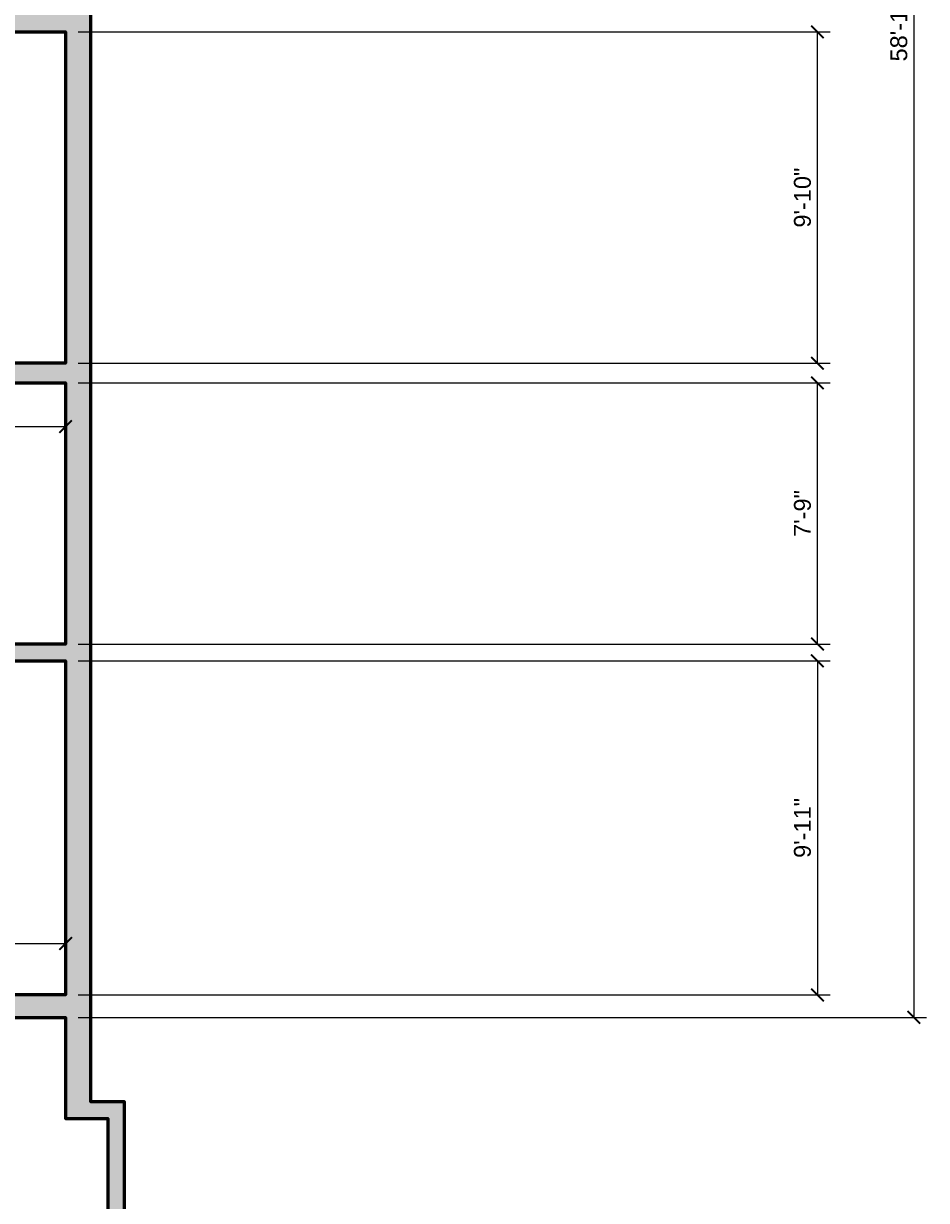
# Model space of a CAD drawing. Header units: inches. Extents: x -2078 to 109126, y -964 to 6385.
# Tile 144 of 256: x 23396 to 23717, y 3802 to 4221. Entities that reach past the tile are written whole.
import ezdxf

# ---------------------------------------------------------------- set-up
doc = ezdxf.new("R2010")
doc.units = ezdxf.units.IN
doc.header["$MEASUREMENT"] = 0
doc.layers.add('A-ANNO-DIMS', color=1, linetype='Continuous', lineweight=9)
doc.layers.add('A-WALL', color=3, linetype='Continuous', lineweight=40)
doc.layers.add('A-HATCH', color=9, linetype='Continuous')
doc.styles.add('JC', font='arial.ttf', dxfattribs={"height": 0.125})
doc.dimstyles.new('JC-DIMS', dxfattribs={"dimtxt": 0.125, "dimasz": 0.09375, "dimexe": 0.09375, "dimexo": 0.09375, "dimgap": 0.046875, "dimtad": 1, "dimdec": 1, "dimzin": 0, "dimdsep": 46, "dimlunit": 4, "dimtxsty": 'JC', "dimblk": 'ARCHTICK', "dimcen": 0.09, "dimclrd": 1, "dimclre": 1, "dimclrt": 256, "dimadec": 0, "dimazin": 0, "dimtfac": 1, "dimtdec": 1, "dimtofl": 0, "dimtmove": 1, "dimatfit": 3, "dimfxl": 1, "dimtolj": 1, "dimtzin": 0, "dimarcsym": 0})

# ---------------------------------------------------------------- blocks, each defined once
blk = doc.blocks.new('_ArchTick')
at = {"color": 0, "linetype": 'ByBlock', "const_width": 0.15}
blk.add_lwpolyline([(-0.5, -0.5), (0.5, 0.5)], dxfattribs=at)
blk = doc.blocks.new('*D999')
at = {"layer": 'A-ANNO-DIMS', "color": 1, "lineweight": -2, "transparency": 16777216}
for p, q in [((23415.38, 3993.74), (23683.09, 3993.74)), ((23678.59, 3993.74), (23678.59, 3874.74)), ((23415.38, 3874.74), (23683.09, 3874.74))]:
    blk.add_line(p, q, dxfattribs=at)
at = {"layer": 'Defpoints', "color": 0, "transparency": 16777216}
for p in [(23410.88, 3993.74), (23410.88, 3874.74), (23678.59, 3874.74)]:
    blk.add_point(p, dxfattribs=at)
at = {"layer": 'A-ANNO-DIMS', "color": 1, "lineweight": -2, "transparency": 16777216, "xscale": 4.5, "yscale": 4.5, "zscale": 4.5}
for p, rotation in [((23678.59, 3993.74), 90), ((23678.59, 3874.74), 270)]:
    blk.add_blockref('_ArchTick', p, dxfattribs=dict(at, rotation=rotation))
at = {"layer": 'A-ANNO-DIMS', "transparency": 16777216, "insert": (23673.28, 3934.24), "char_height": 6, "width": 0.4874, "attachment_point": 5, "rotation": 90, "style": 'JC'}
blk.add_mtext('\\A1;9\'-11"', dxfattribs=at)
blk = doc.blocks.new('*D1001')
at = {"layer": 'A-ANNO-DIMS', "color": 1, "lineweight": -2, "transparency": 16777216}
for p, q in [((23228.88, 3894.28), (23228.88, 3888.62)), ((23410.88, 3894.28), (23410.88, 3888.62)), ((23228.88, 3893.12), (23410.88, 3893.12))]:
    blk.add_line(p, q, dxfattribs=at)
at = {"layer": 'Defpoints', "color": 0, "transparency": 16777216}
for p in [(23228.88, 3898.78), (23410.88, 3898.78), (23410.88, 3893.12)]:
    blk.add_point(p, dxfattribs=at)
at = {"layer": 'A-ANNO-DIMS', "color": 1, "lineweight": -2, "transparency": 16777216, "xscale": 4.5, "yscale": 4.5, "zscale": 4.5, "rotation": 180}
blk.add_blockref('_ArchTick', (23228.88, 3893.12), dxfattribs=at)
at = {"layer": 'A-ANNO-DIMS', "color": 1, "lineweight": -2, "transparency": 16777216, "xscale": 4.5, "yscale": 4.5, "zscale": 4.5}
blk.add_blockref('_ArchTick', (23410.88, 3893.12), dxfattribs=at)
at = {"layer": 'A-ANNO-DIMS', "transparency": 16777216, "insert": (23319.88, 3898.43), "char_height": 6, "width": 0.4874, "attachment_point": 5, "style": 'JC'}
blk.add_mtext('\\A1;15\'-2"', dxfattribs=at)
blk = doc.blocks.new('*D1003')
at = {"layer": 'A-ANNO-DIMS', "color": 1, "lineweight": -2, "transparency": 16777216}
for p, q in [((23285.88, 4021.24), (23285.88, 4081.68)), ((23285.88, 4077.18), (23410.88, 4077.18)), ((23410.88, 4078.34), (23410.88, 4072.68))]:
    blk.add_line(p, q, dxfattribs=at)
at = {"layer": 'Defpoints', "color": 0, "transparency": 16777216}
for p in [(23410.88, 4082.84), (23410.88, 4077.18), (23285.88, 4016.74)]:
    blk.add_point(p, dxfattribs=at)
at = {"layer": 'A-ANNO-DIMS', "color": 1, "lineweight": -2, "transparency": 16777216, "xscale": 4.5, "yscale": 4.5, "zscale": 4.5, "rotation": 180}
blk.add_blockref('_ArchTick', (23285.88, 4077.18), dxfattribs=at)
at = {"layer": 'A-ANNO-DIMS', "color": 1, "lineweight": -2, "transparency": 16777216, "xscale": 4.5, "yscale": 4.5, "zscale": 4.5}
blk.add_blockref('_ArchTick', (23410.88, 4077.18), dxfattribs=at)
at = {"layer": 'A-ANNO-DIMS', "transparency": 16777216, "insert": (23348.38, 4082.49), "char_height": 6, "width": 0.4874, "attachment_point": 5, "style": 'JC'}
blk.add_mtext('\\A1;10\'-5"', dxfattribs=at)
blk = doc.blocks.new('*D1005')
at = {"layer": 'A-ANNO-DIMS', "color": 1, "lineweight": -2, "transparency": 16777216}
for p, q in [((23415.38, 4092.74), (23683.09, 4092.74)), ((23678.59, 3999.74), (23678.59, 4092.74)), ((23415.38, 3999.74), (23683.09, 3999.74))]:
    blk.add_line(p, q, dxfattribs=at)
at = {"layer": 'Defpoints', "color": 0, "transparency": 16777216}
for p in [(23410.88, 4092.74), (23678.59, 4092.74), (23410.88, 3999.74)]:
    blk.add_point(p, dxfattribs=at)
at = {"layer": 'A-ANNO-DIMS', "color": 1, "lineweight": -2, "transparency": 16777216, "xscale": 4.5, "yscale": 4.5, "zscale": 4.5}
for p, rotation in [((23678.59, 4092.74), 90), ((23678.59, 3999.74), 270)]:
    blk.add_blockref('_ArchTick', p, dxfattribs=dict(at, rotation=rotation))
at = {"layer": 'A-ANNO-DIMS', "transparency": 16777216, "insert": (23673.28, 4046.24), "char_height": 6, "width": 0.4008, "attachment_point": 5, "rotation": 90, "style": 'JC'}
blk.add_mtext('\\A1;7\'-9"', dxfattribs=at)
blk = doc.blocks.new('*D1039')
at = {"layer": 'A-ANNO-DIMS', "color": 1, "lineweight": -2, "transparency": 16777216}
for p, q in [((23415.38, 4217.74), (23683.09, 4217.74)), ((23678.59, 4099.74), (23678.59, 4217.74)), ((23415.38, 4099.74), (23683.09, 4099.74))]:
    blk.add_line(p, q, dxfattribs=at)
at = {"layer": 'Defpoints', "color": 0, "transparency": 16777216}
for p in [(23410.88, 4217.74), (23678.59, 4217.74), (23410.88, 4099.74)]:
    blk.add_point(p, dxfattribs=at)
at = {"layer": 'A-ANNO-DIMS', "color": 1, "lineweight": -2, "transparency": 16777216, "xscale": 4.5, "yscale": 4.5, "zscale": 4.5}
for p, rotation in [((23678.59, 4217.74), 90), ((23678.59, 4099.74), 270)]:
    blk.add_blockref('_ArchTick', p, dxfattribs=dict(at, rotation=rotation))
at = {"layer": 'A-ANNO-DIMS', "transparency": 16777216, "insert": (23673.28, 4158.74), "char_height": 6, "width": 0.4874, "attachment_point": 5, "rotation": 90, "style": 'JC'}
blk.add_mtext('\\A1;9\'-10"', dxfattribs=at)
blk = doc.blocks.new('*D1041')
at = {"layer": 'A-ANNO-DIMS', "color": 1, "lineweight": -2, "transparency": 16777216}
for p, q in [((23414.38, 4573.74), (23717.43, 4573.74)), ((23712.93, 4573.74), (23712.93, 3866.74)), ((23415.38, 3866.74), (23717.43, 3866.74))]:
    blk.add_line(p, q, dxfattribs=at)
at = {"layer": 'Defpoints', "color": 0, "transparency": 16777216}
for p in [(23409.88, 4573.74), (23410.88, 3866.74), (23712.93, 3866.74)]:
    blk.add_point(p, dxfattribs=at)
at = {"layer": 'A-ANNO-DIMS', "color": 1, "lineweight": -2, "transparency": 16777216, "xscale": 4.5, "yscale": 4.5, "zscale": 4.5}
for p, rotation in [((23712.93, 4573.74), 90), ((23712.93, 3866.74), 270)]:
    blk.add_blockref('_ArchTick', p, dxfattribs=dict(at, rotation=rotation))
at = {"layer": 'A-ANNO-DIMS', "transparency": 16777216, "insert": (23707.61, 4220.24), "char_height": 6, "width": 0.5739, "attachment_point": 5, "rotation": 90, "style": 'JC'}
blk.add_mtext('\\A1;58\'-11"', dxfattribs=at)

msp = doc.modelspace()

# ---------------------------------------------------------------- hatches: boundary and pattern name
at = {"layer": 'A-HATCH'}
h = msp.add_hatch(color=256, dxfattribs=at)
h.dxf.hatch_style = 1
h.paths.add_polyline_path([(22085.881, 4616.348), (22072.881, 4616.348), (22072.881, 4545.348), (22085.881, 4545.348)])
h.paths.add_polyline_path([(22325.881, 4616.348), (22312.881, 4616.348), (22312.881, 4525.348), (22315.038, 4525.348), (22315.038, 4406.741), (22273.96, 4406.741), (22273.96, 4401.741), (22322.038, 4401.741), (22322.038, 4406.741), (22320.038, 4406.741), (22320.038, 4525.348), (22325.881, 4525.348)])
h.paths.add_polyline_path([(22565.881, 4616.348), (22552.881, 4616.348), (22552.881, 4525.693), (22560.881, 4525.693), (22560.881, 4406.741), (22547.46, 4406.741), (22547.46, 4401.741), (22570.881, 4401.741), (22570.881, 4406.741), (22565.881, 4406.741)])
h.paths.add_polyline_path([(22441.881, 4567.741), (22436.881, 4567.741), (22436.881, 4406.741), (22416.46, 4406.741), (22416.46, 4401.741), (22448.038, 4401.741), (22448.038, 4406.741), (22441.881, 4406.741)])
h.paths.add_polyline_path([(22686.881, 4567.741), (22681.881, 4567.741), (22681.881, 4406.741), (22667.881, 4406.741), (22667.881, 4401.741), (22686.881, 4401.741)])
h.paths.add_polyline_path([(22619.881, 4406.741), (22606.881, 4406.741), (22606.881, 4401.741), (22619.881, 4401.741)])
h.paths.add_polyline_path([(22804.881, 4616.193), (22792.881, 4616.193), (22792.881, 4526.741), (22804.881, 4526.741)])
h.paths.add_polyline_path([(23044.881, 4616.193), (23032.881, 4616.193), (23032.881, 4525.693), (23044.881, 4525.693)])
h.paths.add_polyline_path([(23285.875, 4616.193), (23272.875, 4616.193), (23272.875, 4524.741), (23278.875, 4524.741), (23278.875, 4525.693), (23284.875, 4525.693), (23284.875, 4532.241), (23285.875, 4532.241), (23285.875, 4563.741), (23409.875, 4563.741), (23409.875, 4533.741), (23375.591, 4533.741), (23375.591, 4524.717), (23381.591, 4524.717), (23381.591, 4525.741), (23421.875, 4525.741), (23421.875, 4616.193), (23409.875, 4616.193), (23409.875, 4573.741), (23285.875, 4573.741)])
h.paths.add_polyline_path([(23419.875, 4441.741), (23422.162, 4441.741), (23422.162, 4451.741), (23381.591, 4451.741), (23381.591, 4452.717), (23375.591, 4452.717), (23375.591, 4451.741), (23375.162, 4451.741), (23375.162, 4449.741), (23278.875, 4449.741), (23278.875, 4452.741), (23272.875, 4452.741), (23272.875, 4449.741), (23270.76, 4449.741), (23270.76, 4429.741), (23274.76, 4429.741), (23274.76, 4424.82), (23279.76, 4424.82), (23279.76, 4441.741), (23409.875, 4441.741), (23409.875, 4338.285), (23337.125, 4338.285), (23337.125, 4336.741), (23279.76, 4336.741), (23279.76, 4341.241), (23274.76, 4341.241), (23274.76, 4324.741), (23279.76, 4324.741), (23279.76, 4330.741), (23337.125, 4330.741), (23337.125, 4329.285), (23409.875, 4329.285), (23409.875, 4223.741), (23279.76, 4223.741), (23279.76, 4235.241), (23274.76, 4235.241), (23274.76, 4214.741), (23279.76, 4214.741), (23279.76, 4217.741), (23410.875, 4217.741), (23410.875, 4099.741), (23279.76, 4099.741), (23279.76, 4127.241), (23274.76, 4127.241), (23274.76, 4113.741), (23269.76, 4113.741), (23269.76, 4097.741), (23244.875, 4097.741), (23244.875, 4092.741), (23410.875, 4092.741), (23410.875, 3999.741), (23285.875, 3999.741), (23285.875, 4016.741), (23273.875, 4016.741), (23273.875, 3980.741), (23201.875, 3980.741), (23201.875, 3970.741), (23222.875, 3970.741), (23222.875, 3950.741), (23228.875, 3950.741), (23228.875, 3970.741), (23285.875, 3970.741), (23285.875, 3993.741), (23410.875, 3993.741), (23410.875, 3874.741), (23228.875, 3874.741), (23228.875, 3914.741), (23222.875, 3914.741), (23222.875, 3874.741), (23208.695, 3874.741), (23208.695, 3866.741), (23410.875, 3866.741), (23410.875, 3830.741), (23425.88, 3830.741), (23425.88, 3765.442), (23351.538, 3765.442), (23351.538, 3806.796), (23279.538, 3806.796), (23279.538, 3771.442), (23147.149, 3771.442), (23147.149, 3660.599), (23153.149, 3660.599), (23153.149, 3765.442), (23285.538, 3765.442), (23285.538, 3800.796), (23345.538, 3800.796), (23345.538, 3759.442), (23431.88, 3759.442), (23431.88, 3836.741), (23419.875, 3836.741), (23419.875, 4231.242), (23584.881, 4231.242), (23584.881, 4241.242), (23419.875, 4241.242), (23419.875, 4341.704)])
h.paths.add_polyline_path([(23279.76, 4288.741), (23274.76, 4288.741), (23274.76, 4283.241), (23279.76, 4283.241)], flags=17)
h.paths.add_polyline_path([(23279.76, 4388.82), (23274.76, 4388.82), (23274.76, 4377.241), (23279.76, 4377.241)], flags=17)
h.paths.add_polyline_path([(23196.875, 4097.741), (23187.37, 4097.741), (23182.992, 4092.335), (23187.655, 4088.559), (23191.042, 4092.741), (23196.875, 4092.741)], flags=17)
h.paths.add_polyline_path([(23164.999, 4060.582), (23160.337, 4064.358), (23157.875, 4061.318), (23157.875, 4049.741), (23163.875, 4049.741), (23163.875, 4059.193)], flags=17)
h.paths.add_polyline_path([(23163.875, 4013.741), (23157.875, 4013.741), (23157.875, 3980.741), (23155.875, 3980.741), (23155.875, 3970.741), (23165.875, 3970.741), (23165.875, 3980.741), (23163.875, 3980.741)], flags=17)
h.paths.add_polyline_path([(22152.381, 3976.741), (22150.881, 3976.741), (22150.881, 3980.741), (22085.881, 3980.741), (22085.881, 4017.381), (22072.881, 4017.381), (22072.881, 3980.741), (22067.881, 3980.741), (22067.881, 3970.741), (22152.381, 3970.741)])
h.paths.add_polyline_path([(22197.881, 4334.741), (22189.881, 4334.741), (22189.881, 4008.741), (22190.881, 4008.741), (22190.881, 3976.741), (22188.381, 3976.741), (22188.381, 3970.741), (22198.381, 3970.741), (22198.381, 3976.741), (22196.881, 3976.741), (22196.881, 4008.741), (22197.881, 4008.741)])

# ---------------------------------------------------------------- linework, layer by layer
at = {"layer": 'A-WALL', "lineweight": 60}
for points in [[(23431.88, 3759.442), (23431.88, 3836.741), (23419.875, 3836.741), (23419.875, 4231.242)], [(23279.76, 4217.741), (23410.875, 4217.741), (23410.875, 4099.741), (23279.76, 4099.741)], [(23244.875, 4092.741), (23410.875, 4092.741), (23410.875, 3999.741), (23285.875, 3999.741)], [(23285.875, 3993.741), (23410.875, 3993.741), (23410.875, 3874.741), (23228.875, 3874.741)], [(23208.695, 3866.741), (23410.875, 3866.741), (23410.875, 3830.741), (23425.88, 3830.741), (23425.88, 3765.442)]]:
    msp.add_lwpolyline(points, dxfattribs=at)

# ---------------------------------------------------------------- dimensions: what is measured, and where the dimension line sits
at = {"layer": 'A-ANNO-DIMS'}
for base, p1, p2, picture, middle in [((23712.928, 3866.741), (23409.875, 4573.741), (23410.875, 3866.741), '*D1041', (23707.614, 4220.241)), ((23678.59, 4217.741), (23410.875, 4099.741), (23410.875, 4217.741), '*D1039', (23673.276, 4158.741)), ((23678.59, 4092.741), (23410.875, 3999.741), (23410.875, 4092.741), '*D1005', (23673.276, 4046.241)), ((23678.59, 3874.741), (23410.875, 3993.741), (23410.875, 3874.741), '*D999', (23673.276, 3934.241))]:
    dim = msp.add_linear_dim(base=base, p1=p1, p2=p2, angle=90, dimstyle='JC-DIMS', dxfattribs=at)
    dim.commit()
    dim.dimension.update_dxf_attribs({"geometry": picture, "text_midpoint": middle})
for base, p1, p2, picture, middle in [((23410.875, 4077.179), (23285.875, 4016.741), (23410.875, 4082.836), '*D1003', (23348.375, 4082.492)), ((23410.875, 3893.12), (23228.875, 3898.777), (23410.875, 3898.777), '*D1001', (23319.875, 3898.434))]:
    dim = msp.add_linear_dim(base=base, p1=p1, p2=p2, dimstyle='JC-DIMS', dxfattribs=at)
    dim.commit()
    dim.dimension.update_dxf_attribs({"geometry": picture, "text_midpoint": middle})

doc.saveas('drawing.dxf')
